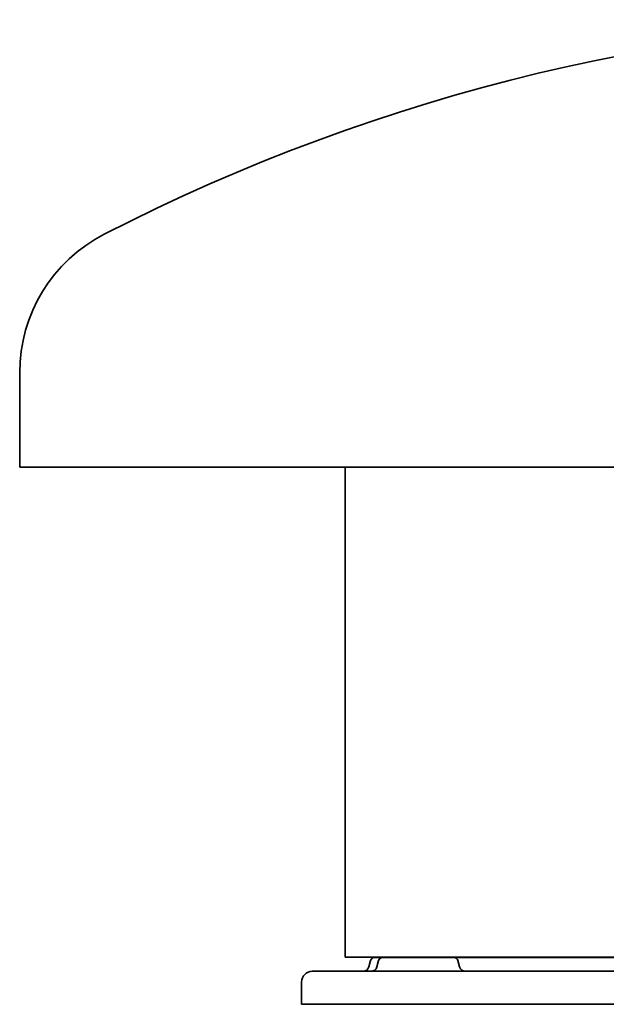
# Model space of a CAD drawing. Header units: millimetres. Extents: x 340 to 1340, y 341 to 847.
# Tile 1 of 7: x 340 to 642, y 341 to 847. Entities that reach past the tile are written whole.
import ezdxf

# ---------------------------------------------------------------- set-up
doc = ezdxf.new("R2010")
doc.units = ezdxf.units.MM
doc.header["$LTSCALE"] = 4
doc.layers.add('Krawędzie widoczne(ISO)', color=7, linetype='Continuous', lineweight=35, true_color=0x262659)

msp = doc.modelspace()

# ---------------------------------------------------------------- linework, layer by layer
at = {"layer": 'Krawędzie widoczne(ISO)'}
for p, q in [((340, 617.1), (340, 665.63)), ((1340, 617.1), (340, 617.1)), ((507.5, 365.1), (507.5, 617.1)), ((1172.5, 365.1), (507.5, 365.1)), ((522.39, 364.9), (523.79, 364.9)), ((523.79, 364.9), (526.53, 364.9)), ((526.53, 364.9), (563.47, 364.9)), ((563.47, 364.9), (709.02, 364.9)), ((610, 364.9), (610, 365.1)), ((520.45, 363.42), (519.57, 360.13)), ((524.6, 363.42), (523.72, 360.13)), ((565.4, 363.42), (566.28, 360.13)), ((490.5, 357.9), (495, 357.9)), ((1185, 357.9), (495, 357.9)), ((485, 352.4), (485, 340.9)), ((485, 340.9), (495, 340.9)), ((1185, 340.9), (495, 340.9))]:
    msp.add_line(p, q, dxfattribs=at)
for centre, radius, start, end in [((840, -152.9), 1000, 62.83711, 117.16289), ((420, 665.63), 80, 117.1629, 180), ((522.39, 362.9), 2, 90, 165), ((526.53, 362.9), 2, 90, 165), ((563.47, 362.9), 2, 15, 90), ((516.67, 360.9), 3, 270, 345), ((520.82, 360.9), 3, 270, 345), ((569.18, 360.9), 3, 195, 270), ((490.5, 352.4), 5.5, 90, 180)]:
    msp.add_arc(centre, radius, start, end, dxfattribs=at)

doc.saveas('drawing.dxf')
